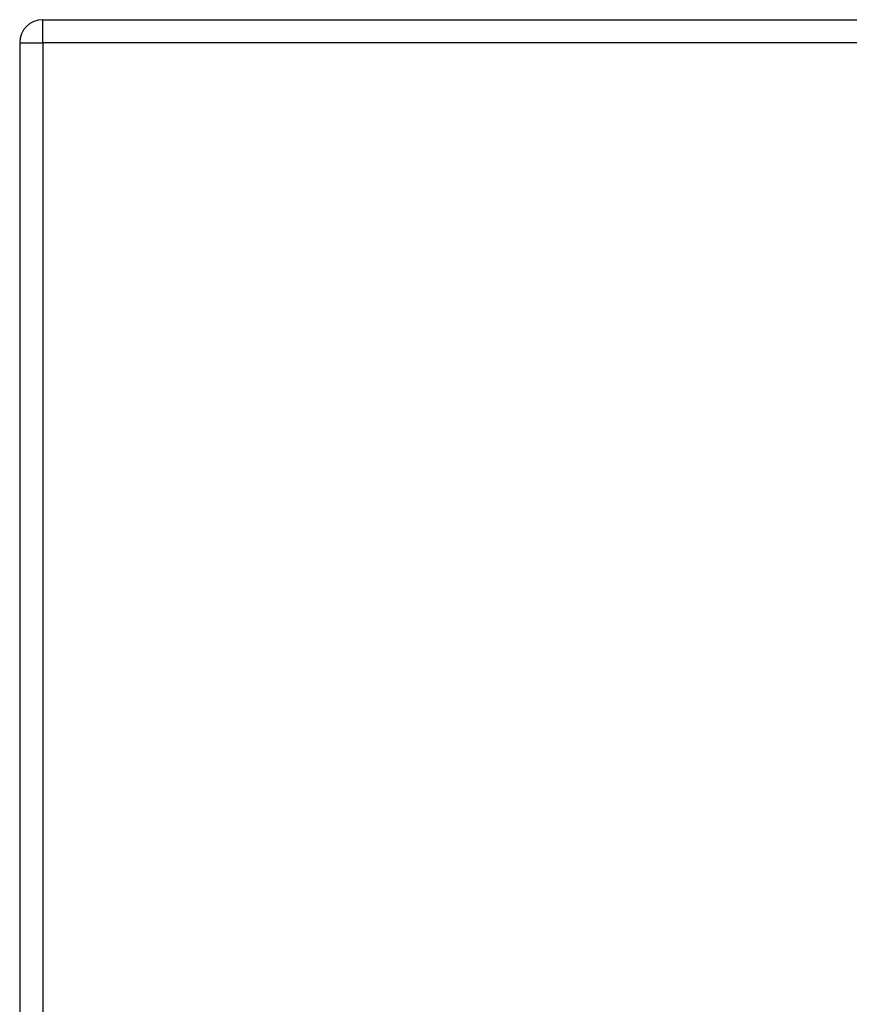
# Model space of a CAD drawing. Header units: inches. Extents: x 15 to 513, y 46 to 241.
# Tile 246 of 256: x 165.79 to 169.35, y 158.86 to 163.08. Entities that reach past the tile are written whole.
import ezdxf

# ---------------------------------------------------------------- set-up
doc = ezdxf.new("R2010")
doc.units = ezdxf.units.IN
doc.header["$MEASUREMENT"] = 0
doc.layers.add('Visible Edges(ANSI)', color=7, linetype='Continuous', lineweight=25)
doc.layers.add('Visible Tangent Edges(ANSI)', color=7, linetype='Continuous', lineweight=25)

msp = doc.modelspace()

# ---------------------------------------------------------------- linework, layer by layer
at = {"layer": 'Visible Edges(ANSI)'}
for p, q in [((165.8896, 163.0778), (219.4946, 163.0778)), ((165.7906, 162.9788), (165.7906, 131.2588))]:
    msp.add_line(p, q, dxfattribs=at)
msp.add_arc((165.8896, 162.9788), 0.099, 90, 180, dxfattribs=at)
at = {"layer": 'Visible Tangent Edges(ANSI)'}
for p, q in [((165.8896, 162.9788), (165.8896, 163.0778)), ((165.7906, 162.9788), (165.8896, 162.9788)), ((219.4946, 162.9788), (165.8896, 162.9788)), ((165.8896, 162.9788), (165.8896, 131.2588))]:
    msp.add_line(p, q, dxfattribs=at)

doc.saveas('drawing.dxf')
